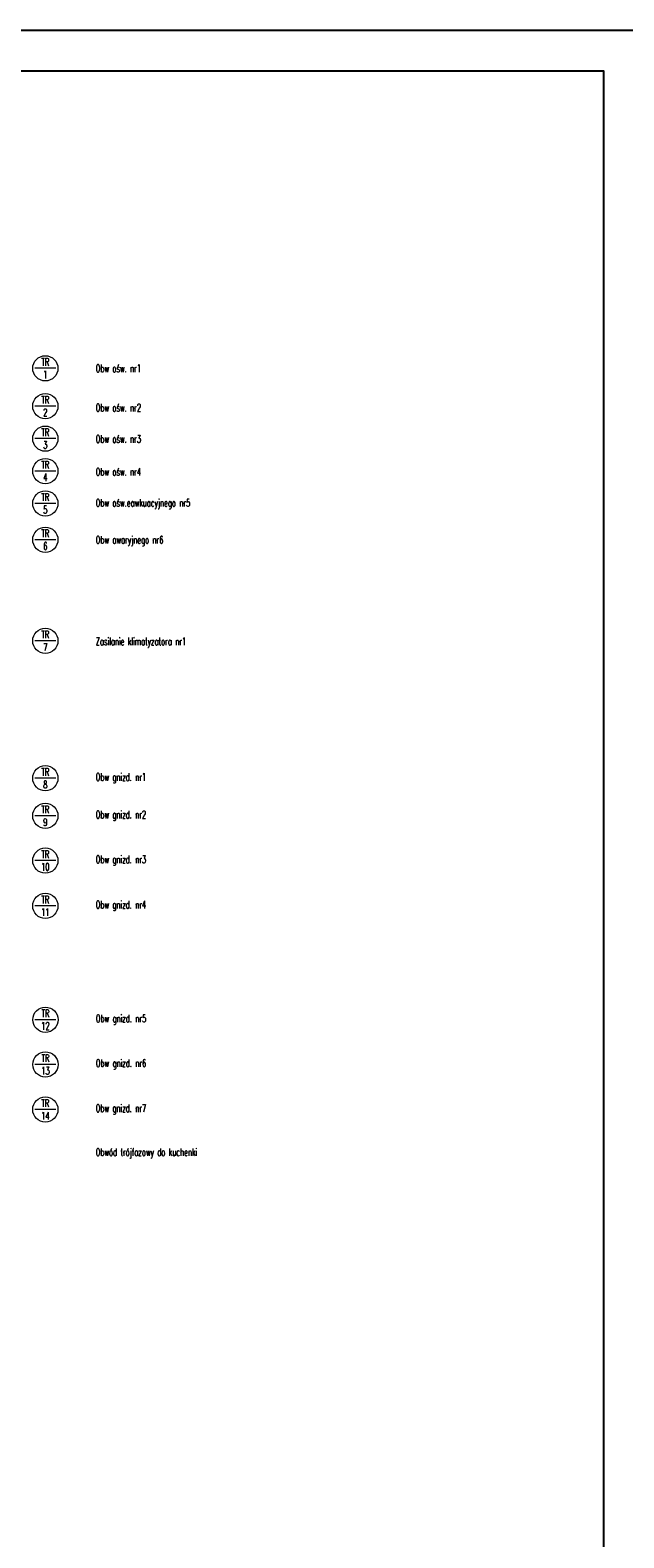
# Model space of a CAD drawing. Header units: centimetres. Extents: x 13830 to 21000, y -2970 to 2970.
# Tile 3 of 7: x 15672 to 16762, y 200 to 2970. Entities that reach past the tile are written whole.
import ezdxf

# ---------------------------------------------------------------- set-up
doc = ezdxf.new("R2010")
doc.units = ezdxf.units.CM
doc.header["$MEASUREMENT"] = 0
doc.layers.get('defpoints').update_dxf_attribs({"color": 6})
doc.layers.add('OPIS', color=7, linetype='Continuous', lineweight=9)
doc.styles.add('MJ', font='simplex.shx', dxfattribs={"width": 0.65, "height": 18})

msp = doc.modelspace()

# ---------------------------------------------------------------- linework, layer by layer
at = {"layer": 'defpoints'}
for points in [[(13830, -1230), (13830, 2970), (16800, 2970), (16800, -1230)], [(13905, -1155), (13905, 2895), (16725, 2895), (16725, -1155)]]:
    msp.add_lwpolyline(points, close=True, dxfattribs=at)
at = {"layer": 'OPIS'}
for p, q in [((15719.3, 2348.8), (15680.7, 2348.8)), ((15719.3, 2279.3), (15680.7, 2279.3)), ((15719.3, 2219.6), (15680.7, 2219.6)), ((15719.3, 2160), (15680.7, 2160)), ((15719.3, 2100.6), (15680.7, 2100.6)), ((15719.3, 2033.9), (15680.7, 2033.9)), ((15719.3, 1848.2), (15680.7, 1848.2)), ((15719.3, 1595.8), (15680.7, 1595.8)), ((15719.3, 1526.7), (15680.7, 1526.7)), ((15719.3, 1444.5), (15680.7, 1444.5)), ((15719.3, 1361.3), (15680.7, 1361.3)), ((15719.5, 1152.2), (15680.9, 1152.2)), ((15719.5, 1070), (15680.9, 1070)), ((15719.3, 987.3), (15680.7, 987.3))]:
    msp.add_line(p, q, dxfattribs=at)
for centre in [(15700, 2348.8), (15700, 2279.3), (15700, 2219.6), (15700, 2160), (15700, 2100.6), (15700, 2033.9), (15700, 1848.2), (15700, 1595.8), (15700, 1526.7), (15700, 1444.5), (15700, 1361.3), (15700.2, 1152.2), (15700.2, 1070), (15700, 987.3)]:
    msp.add_circle(centre, 23.2, dxfattribs=at)

# ---------------------------------------------------------------- texts
at = {"layer": 'OPIS', "char_height": 13.9, "style": 'MJ'}
for s, insert, width, attachment_point in [('TR\\P1', (15700, 2348.8), 37.618, 5), ('Obw ośw. nr1', (15792.6, 2348.8), 551.61, 4), ('TR\\P2', (15700, 2279.3), 37.618, 5), ('Obw ośw. nr2', (15792.6, 2276.5), 551.61, 4), ('TR\\P3', (15700, 2219.7), 37.618, 5), ('Obw ośw. nr3', (15792.6, 2219.1), 551.61, 4), ('TR\\P4', (15700, 2160), 37.618, 5), ('Obw ośw. nr4', (15792.6, 2158.6), 551.61, 4), ('TR\\P5', (15700, 2100.6), 37.618, 5), ('Obw ośw.eawkuacyjnego nr5', (15792.6, 2099.3), 551.61, 4), ('TR\\P6', (15700, 2033.9), 37.618, 5), ('Obw awaryjnego nr6 ', (15792.6, 2031.4), 551.61, 4), ('TR\\P7', (15700, 1848.2), 37.618, 5), ('Zasilanie klimatyzatora nr1', (15792.6, 1844.8), 551.61, 4), ('TR\\P8', (15700, 1595.8), 37.618, 5), ('Obw gnizd. nr1', (15792.6, 1595.8), 551.61, 4), ('TR\\P9', (15700, 1526.7), 37.618, 5), ('Obw gnizd. nr2', (15792.6, 1526.7), 551.61, 4), ('TR\\P10', (15700, 1444.5), 37.618, 5), ('Obw gnizd. nr3', (15792.6, 1444.5), 551.61, 4), ('TR\\P11', (15700, 1361.3), 37.618, 5), ('Obw gnizd. nr4', (15792.6, 1361.3), 551.61, 4), ('TR\\P12', (15700.2, 1152.2), 37.618, 5), ('Obw gnizd. nr5', (15792.8, 1152.2), 551.61, 4), ('TR\\P13', (15700.2, 1070), 37.618, 5), ('Obw gnizd. nr6', (15792.8, 1070), 551.61, 4), ('TR\\P14', (15700, 987.3), 37.618, 5), ('Obw gnizd. nr7', (15792.6, 987.3), 551.61, 4), ('Obwód trójfazowy do kuchenki', (15792.6, 906.6), 551.61, 4)]:
    msp.add_mtext(s, dxfattribs=dict(at, insert=insert, width=width, attachment_point=attachment_point))

doc.saveas('drawing.dxf')
